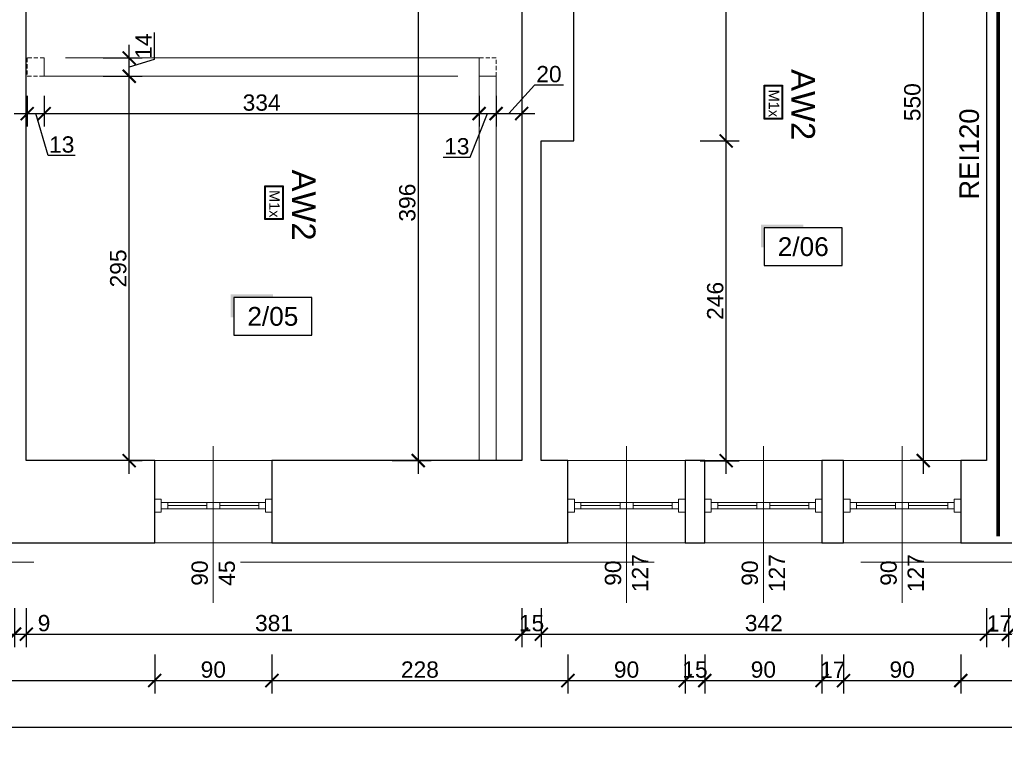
# Model space of a CAD drawing. Header units: millimetres. Extents: x 2709036 to 2756280, y 168165 to 192362.
# Tile 157 of 192: x 2724574 to 2725330, y 190550 to 191102. Entities that reach past the tile are written whole.
import ezdxf
from ezdxf.enums import TextEntityAlignment as Align

# ---------------------------------------------------------------- set-up
doc = ezdxf.new("R2010")
doc.units = ezdxf.units.MM
doc.header["$MEASUREMENT"] = 0
doc.linetypes.add('ACAD_ISO03W100', pattern=[30, 12, -18])
doc.linetypes.add('HIDDEN2', pattern=[4.7625, 3.175, -1.5875])
doc.layers.add('6 - OPISY', color=7, linetype='Continuous')
doc.layers.add('Oświetlenie awaryjne', color=1, linetype='Continuous')
for name, color, linetype, lineweight in [('__MAZ_EKSP_PROJ', 3, 'Continuous', 0), ('__MAZ_OPIS_STOLARKA', 7, 'Continuous', 0), ('__MAZ_SCHODY', 7, 'Continuous', 0), ('__MAZ_STOLARKA OKIENNA', 7, 'Continuous', 9), ('__MAZ_WYMIARY', 7, 'Continuous', 9), ('__MAZ_ŚCIANY ISTNIEJĄCE', 7, 'Continuous', 30), ('A-Wall-Open', 8, 'Continuous', 15)]:
    doc.layers.add(name, color=color, linetype=linetype, lineweight=lineweight)
doc.styles.add('Arial', font='arial.ttf')
doc.styles.add('Dimensions', font='arial.ttf')
doc.styles.add('Malanow_1_100', font='isocpeur.ttf')
doc.styles.get("Standard").update_dxf_attribs({"font": 'arial.ttf'})
doc.styles.add('styl1', font='arial.ttf')
doc.dimstyles.new('100', dxfattribs={"dimtxt": 10, "dimasz": 10, "dimexe": 18, "dimexo": 15, "dimgap": 9, "dimtad": 1, "dimdec": 1, "dimrnd": 0.5, "dimdsep": 46, "dimtxsty": 'Dimensions', "dimblk": 'ARCHTICK', "dimcen": 9, "dimdle": 10, "dimadec": 1, "dimazin": 2, "dimtfac": 1, "dimtdec": 4, "dimtofl": 0, "dimtmove": 2, "dimatfit": 3, "dimfxl": 1, "dimtolj": 1, "dimtzin": 0, "dimarcsym": 0})

# ---------------------------------------------------------------- blocks, each defined once
blk = doc.blocks.new('*U9')
at = {"ltscale": 10}
blk.add_hatch(color=256, dxfattribs=at).paths.add_polyline_path([(0, 26), (-25, 26), (-27, 26), (-27, 11.46), (-25, 11.46), (-25, 24), (0, 24)])
blk.add_lwpolyline([(-25, 0), (25, 0), (25, 24), (-25, 24)], close=True, dxfattribs=at)
at = {"layer": '6 - OPISY'}
for tag, p in [('NRPOM', (0, 6)), ('WYSPOM', (3.39, -15.66))]:
    blk.add_attdef(tag, text='', height=12, dxfattribs=at).set_placement(p, align=Align.CENTER)
blk = doc.blocks.new('_ArchTick')
at = {"color": 0, "linetype": 'ByBlock', "const_width": 0.15}
blk.add_lwpolyline([(-0.5, -0.5), (0.5, 0.5)], dxfattribs=at)
blk = doc.blocks.new('*D1271')
at = {"layer": '__MAZ_WYMIARY', "color": 0, "lineweight": -2}
for p, q in [((2725267.58, 191324.08), (2725267.58, 190754.08)), ((2725267.58, 191314.08), (2725257.58, 191314.08)), ((2725267.58, 190764.08), (2725257.58, 190764.08))]:
    blk.add_line(p, q, dxfattribs=at)
at = {"layer": 'Defpoints', "color": 0, "lineweight": 30}
for p in [(2725281.37, 191314.08), (2725267.58, 190764.08), (2725281.37, 190764.08)]:
    blk.add_point(p, dxfattribs=at)
at = {"layer": '__MAZ_WYMIARY', "color": 0, "lineweight": -2, "xscale": 10, "yscale": 10, "zscale": 10}
for p, rotation in [((2725267.58, 191314.08), 90), ((2725267.58, 190764.08), 270)]:
    blk.add_blockref('_ArchTick', p, dxfattribs=dict(at, rotation=rotation))
at = {"layer": '__MAZ_WYMIARY', "color": 0, "lineweight": 5, "insert": (2725259.2, 191039.08), "char_height": 12.5, "attachment_point": 5, "rotation": 90, "style": 'Arial'}
blk.add_mtext('\\A1;550', dxfattribs=at)
blk = doc.blocks.new('*D1295')
at = {"layer": '__MAZ_WYMIARY', "color": 0, "lineweight": -2}
for p, q in [((2724482.82, 190650.96), (2724482.82, 190620.96)), ((2724569.88, 190650.96), (2724569.88, 190620.96)), ((2724472.82, 190630.96), (2724579.88, 190630.96))]:
    blk.add_line(p, q, dxfattribs=at)
at = {"layer": 'Defpoints', "color": 0, "lineweight": 30}
for p in [(2724482.82, 190764.86), (2724569.88, 190764.08), (2724569.88, 190630.96)]:
    blk.add_point(p, dxfattribs=at)
at = {"layer": '__MAZ_WYMIARY', "color": 0, "lineweight": -2, "xscale": 10, "yscale": 10, "zscale": 10, "rotation": 180}
blk.add_blockref('_ArchTick', (2724482.82, 190630.96), dxfattribs=at)
at = {"layer": '__MAZ_WYMIARY', "color": 0, "lineweight": -2, "xscale": 10, "yscale": 10, "zscale": 10}
blk.add_blockref('_ArchTick', (2724569.88, 190630.96), dxfattribs=at)
at = {"layer": '__MAZ_WYMIARY', "color": 0, "lineweight": 5, "insert": (2724526.35, 190639.35), "char_height": 12.5, "attachment_point": 5, "style": 'Arial'}
blk.add_mtext('\\A1;87', dxfattribs=at)
blk = doc.blocks.new('*D1296')
at = {"layer": '__MAZ_WYMIARY', "color": 0, "lineweight": -2}
for p, q in [((2724569.88, 190650.96), (2724569.88, 190620.96)), ((2724578.88, 190650.96), (2724578.88, 190620.96)), ((2724559.88, 190630.96), (2724588.88, 190630.96))]:
    blk.add_line(p, q, dxfattribs=at)
at = {"layer": 'Defpoints', "color": 0, "lineweight": 30}
for p in [(2724569.88, 190764.08), (2724578.88, 190764.08), (2724578.88, 190630.96)]:
    blk.add_point(p, dxfattribs=at)
at = {"layer": '__MAZ_WYMIARY', "color": 0, "lineweight": -2, "xscale": 10, "yscale": 10, "zscale": 10, "rotation": 180}
blk.add_blockref('_ArchTick', (2724569.88, 190630.96), dxfattribs=at)
at = {"layer": '__MAZ_WYMIARY', "color": 0, "lineweight": -2, "xscale": 10, "yscale": 10, "zscale": 10}
blk.add_blockref('_ArchTick', (2724578.88, 190630.96), dxfattribs=at)
at = {"layer": '__MAZ_WYMIARY', "color": 0, "lineweight": 5, "insert": (2724592.52, 190639.35), "char_height": 12.5, "attachment_point": 5, "style": 'Arial'}
blk.add_mtext('\\A1;9', dxfattribs=at)
blk = doc.blocks.new('*D1297')
at = {"layer": '__MAZ_WYMIARY', "color": 0, "lineweight": -2}
for p, q in [((2724578.88, 190650.96), (2724578.88, 190620.96)), ((2724959.3, 190650.96), (2724959.3, 190620.96)), ((2724568.88, 190630.96), (2724969.3, 190630.96))]:
    blk.add_line(p, q, dxfattribs=at)
at = {"layer": 'Defpoints', "color": 0, "lineweight": 30}
for p in [(2724578.88, 190764.02), (2724959.3, 190764.08), (2724959.3, 190630.96)]:
    blk.add_point(p, dxfattribs=at)
at = {"layer": '__MAZ_WYMIARY', "color": 0, "lineweight": -2, "xscale": 10, "yscale": 10, "zscale": 10, "rotation": 180}
blk.add_blockref('_ArchTick', (2724578.88, 190630.96), dxfattribs=at)
at = {"layer": '__MAZ_WYMIARY', "color": 0, "lineweight": -2, "xscale": 10, "yscale": 10, "zscale": 10}
blk.add_blockref('_ArchTick', (2724959.3, 190630.96), dxfattribs=at)
at = {"layer": '__MAZ_WYMIARY', "color": 0, "lineweight": 5, "insert": (2724769.09, 190639.35), "char_height": 12.5, "attachment_point": 5, "style": 'Arial'}
blk.add_mtext('\\A1;381', dxfattribs=at)
blk = doc.blocks.new('*D1298')
at = {"layer": '__MAZ_WYMIARY', "color": 0, "lineweight": -2}
for p, q in [((2724959.3, 190650.96), (2724959.3, 190620.96)), ((2724974.3, 190650.96), (2724974.3, 190620.96)), ((2724949.3, 190630.96), (2724984.3, 190630.96))]:
    blk.add_line(p, q, dxfattribs=at)
at = {"layer": 'Defpoints', "color": 0, "lineweight": 30}
for p in [(2724959.3, 190764.08), (2724974.3, 190764.08), (2724974.3, 190630.96)]:
    blk.add_point(p, dxfattribs=at)
at = {"layer": '__MAZ_WYMIARY', "color": 0, "lineweight": -2, "xscale": 10, "yscale": 10, "zscale": 10, "rotation": 180}
blk.add_blockref('_ArchTick', (2724959.3, 190630.96), dxfattribs=at)
at = {"layer": '__MAZ_WYMIARY', "color": 0, "lineweight": -2, "xscale": 10, "yscale": 10, "zscale": 10}
blk.add_blockref('_ArchTick', (2724974.3, 190630.96), dxfattribs=at)
at = {"layer": '__MAZ_WYMIARY', "color": 0, "lineweight": 5, "insert": (2724966.8, 190639.35), "char_height": 12.5, "attachment_point": 5, "style": 'Arial'}
blk.add_mtext('\\A1;15', dxfattribs=at)
blk = doc.blocks.new('*D1299')
at = {"layer": '__MAZ_WYMIARY', "color": 0, "lineweight": -2}
for p, q in [((2724974.3, 190650.96), (2724974.3, 190620.96)), ((2725315.97, 190650.96), (2725315.97, 190620.96)), ((2724964.3, 190630.96), (2725325.97, 190630.96))]:
    blk.add_line(p, q, dxfattribs=at)
at = {"layer": 'Defpoints', "color": 0, "lineweight": 30}
for p in [(2724974.3, 190764.02), (2725315.97, 190764.08), (2725315.97, 190630.96)]:
    blk.add_point(p, dxfattribs=at)
at = {"layer": '__MAZ_WYMIARY', "color": 0, "lineweight": -2, "xscale": 10, "yscale": 10, "zscale": 10, "rotation": 180}
blk.add_blockref('_ArchTick', (2724974.3, 190630.96), dxfattribs=at)
at = {"layer": '__MAZ_WYMIARY', "color": 0, "lineweight": -2, "xscale": 10, "yscale": 10, "zscale": 10}
blk.add_blockref('_ArchTick', (2725315.97, 190630.96), dxfattribs=at)
at = {"layer": '__MAZ_WYMIARY', "color": 0, "lineweight": 5, "insert": (2725145.13, 190639.35), "char_height": 12.5, "attachment_point": 5, "style": 'Arial'}
blk.add_mtext('\\A1;342', dxfattribs=at)
blk = doc.blocks.new('*D1300')
at = {"layer": '__MAZ_WYMIARY', "color": 0, "lineweight": -2}
for p, q in [((2725315.97, 190650.96), (2725315.97, 190620.96)), ((2725332.97, 190650.96), (2725332.97, 190620.96)), ((2725305.97, 190630.96), (2725342.97, 190630.96))]:
    blk.add_line(p, q, dxfattribs=at)
at = {"layer": 'Defpoints', "color": 0, "lineweight": 30}
for p in [(2725315.97, 190764.02), (2725332.97, 190764.08), (2725332.97, 190630.96)]:
    blk.add_point(p, dxfattribs=at)
at = {"layer": '__MAZ_WYMIARY', "color": 0, "lineweight": -2, "xscale": 10, "yscale": 10, "zscale": 10, "rotation": 180}
blk.add_blockref('_ArchTick', (2725315.97, 190630.96), dxfattribs=at)
at = {"layer": '__MAZ_WYMIARY', "color": 0, "lineweight": -2, "xscale": 10, "yscale": 10, "zscale": 10}
blk.add_blockref('_ArchTick', (2725332.97, 190630.96), dxfattribs=at)
at = {"layer": '__MAZ_WYMIARY', "color": 0, "lineweight": 5, "insert": (2725325.97, 190639.24), "char_height": 12.5, "attachment_point": 5, "style": 'Arial'}
blk.add_mtext('\\A1;17', dxfattribs=at)
blk = doc.blocks.new('*D1301')
at = {"layer": '__MAZ_WYMIARY', "color": 0, "lineweight": -2}
for p, q in [((2725332.97, 190650.96), (2725332.97, 190620.96)), ((2726886.82, 190650.96), (2726886.82, 190620.96)), ((2725322.97, 190630.96), (2726896.82, 190630.96))]:
    blk.add_line(p, q, dxfattribs=at)
at = {"layer": 'Defpoints', "color": 0, "lineweight": 30}
for p in [(2725332.97, 190764.08), (2726886.82, 190764.08), (2726886.82, 190630.96)]:
    blk.add_point(p, dxfattribs=at)
at = {"layer": '__MAZ_WYMIARY', "color": 0, "lineweight": -2, "xscale": 10, "yscale": 10, "zscale": 10, "rotation": 180}
blk.add_blockref('_ArchTick', (2725332.97, 190630.96), dxfattribs=at)
at = {"layer": '__MAZ_WYMIARY', "color": 0, "lineweight": -2, "xscale": 10, "yscale": 10, "zscale": 10}
blk.add_blockref('_ArchTick', (2726886.82, 190630.96), dxfattribs=at)
at = {"layer": '__MAZ_WYMIARY', "color": 0, "lineweight": 5, "insert": (2726109.89, 190639.35), "char_height": 12.5, "attachment_point": 5, "style": 'Arial'}
blk.add_mtext('\\A1;1554', dxfattribs=at)
blk = doc.blocks.new('*D1303')
at = {"layer": '__MAZ_WYMIARY', "color": 0, "lineweight": -2}
for p, q in [((2724151.82, 190615.34), (2724151.82, 190585.34)), ((2724677.48, 190615.34), (2724677.48, 190585.34)), ((2724141.82, 190595.34), (2724687.48, 190595.34))]:
    blk.add_line(p, q, dxfattribs=at)
at = {"layer": 'Defpoints', "color": 0, "lineweight": 30}
for p in [(2724151.82, 190701.08), (2724677.48, 190701.08), (2724677.48, 190595.34)]:
    blk.add_point(p, dxfattribs=at)
at = {"layer": '__MAZ_WYMIARY', "color": 0, "lineweight": -2, "xscale": 10, "yscale": 10, "zscale": 10, "rotation": 180}
blk.add_blockref('_ArchTick', (2724151.82, 190595.34), dxfattribs=at)
at = {"layer": '__MAZ_WYMIARY', "color": 0, "lineweight": -2, "xscale": 10, "yscale": 10, "zscale": 10}
blk.add_blockref('_ArchTick', (2724677.48, 190595.34), dxfattribs=at)
at = {"layer": '__MAZ_WYMIARY', "color": 0, "lineweight": 5, "insert": (2724414.65, 190603.72), "char_height": 12.5, "attachment_point": 5, "style": 'Arial'}
blk.add_mtext('\\A1;526', dxfattribs=at)
blk = doc.blocks.new('*D1304')
at = {"layer": '__MAZ_WYMIARY', "color": 0, "lineweight": -2}
for p, q in [((2724677.48, 190615.34), (2724677.48, 190585.34)), ((2724767.48, 190615.34), (2724767.48, 190585.34)), ((2724667.48, 190595.34), (2724777.48, 190595.34))]:
    blk.add_line(p, q, dxfattribs=at)
at = {"layer": 'Defpoints', "color": 0, "lineweight": 30}
for p in [(2724677.48, 190701.02), (2724767.48, 190701.08), (2724767.48, 190595.34)]:
    blk.add_point(p, dxfattribs=at)
at = {"layer": '__MAZ_WYMIARY', "color": 0, "lineweight": -2, "xscale": 10, "yscale": 10, "zscale": 10, "rotation": 180}
blk.add_blockref('_ArchTick', (2724677.48, 190595.34), dxfattribs=at)
at = {"layer": '__MAZ_WYMIARY', "color": 0, "lineweight": -2, "xscale": 10, "yscale": 10, "zscale": 10}
blk.add_blockref('_ArchTick', (2724767.48, 190595.34), dxfattribs=at)
at = {"layer": '__MAZ_WYMIARY', "color": 0, "lineweight": 5, "insert": (2724722.48, 190603.72), "char_height": 12.5, "attachment_point": 5, "style": 'Arial'}
blk.add_mtext('\\A1;90', dxfattribs=at)
blk = doc.blocks.new('*D1305')
at = {"layer": '__MAZ_WYMIARY', "color": 0, "lineweight": -2}
for p, q in [((2724767.48, 190615.34), (2724767.48, 190585.34)), ((2724994.73, 190615.34), (2724994.73, 190585.34)), ((2724757.48, 190595.34), (2725004.73, 190595.34))]:
    blk.add_line(p, q, dxfattribs=at)
at = {"layer": 'Defpoints', "color": 0, "lineweight": 30}
for p in [(2724767.48, 190701.08), (2724994.73, 190701.08), (2724994.73, 190595.34)]:
    blk.add_point(p, dxfattribs=at)
at = {"layer": '__MAZ_WYMIARY', "color": 0, "lineweight": -2, "xscale": 10, "yscale": 10, "zscale": 10, "rotation": 180}
blk.add_blockref('_ArchTick', (2724767.48, 190595.34), dxfattribs=at)
at = {"layer": '__MAZ_WYMIARY', "color": 0, "lineweight": -2, "xscale": 10, "yscale": 10, "zscale": 10}
blk.add_blockref('_ArchTick', (2724994.73, 190595.34), dxfattribs=at)
at = {"layer": '__MAZ_WYMIARY', "color": 0, "lineweight": 5, "insert": (2724881.1, 190603.72), "char_height": 12.5, "attachment_point": 5, "style": 'Arial'}
blk.add_mtext('\\A1;228', dxfattribs=at)
blk = doc.blocks.new('*D1306')
at = {"layer": '__MAZ_WYMIARY', "color": 0, "lineweight": -2}
for p, q in [((2724994.73, 190615.34), (2724994.73, 190585.34)), ((2725084.73, 190615.34), (2725084.73, 190585.34)), ((2724984.73, 190595.34), (2725094.73, 190595.34))]:
    blk.add_line(p, q, dxfattribs=at)
at = {"layer": 'Defpoints', "color": 0, "lineweight": 30}
for p in [(2724994.73, 190701.02), (2725084.73, 190701.08), (2725084.73, 190595.34)]:
    blk.add_point(p, dxfattribs=at)
at = {"layer": '__MAZ_WYMIARY', "color": 0, "lineweight": -2, "xscale": 10, "yscale": 10, "zscale": 10, "rotation": 180}
blk.add_blockref('_ArchTick', (2724994.73, 190595.34), dxfattribs=at)
at = {"layer": '__MAZ_WYMIARY', "color": 0, "lineweight": -2, "xscale": 10, "yscale": 10, "zscale": 10}
blk.add_blockref('_ArchTick', (2725084.73, 190595.34), dxfattribs=at)
at = {"layer": '__MAZ_WYMIARY', "color": 0, "lineweight": 5, "insert": (2725039.73, 190603.72), "char_height": 12.5, "attachment_point": 5, "style": 'Arial'}
blk.add_mtext('\\A1;90', dxfattribs=at)
blk = doc.blocks.new('*D1307')
at = {"layer": '__MAZ_WYMIARY', "color": 0, "lineweight": -2}
for p, q in [((2725084.73, 190615.34), (2725084.73, 190585.34)), ((2725099.78, 190615.34), (2725099.78, 190585.34)), ((2725074.73, 190595.34), (2725109.78, 190595.34))]:
    blk.add_line(p, q, dxfattribs=at)
at = {"layer": 'Defpoints', "color": 0, "lineweight": 30}
for p in [(2725084.73, 190701.08), (2725099.78, 190701.08), (2725099.78, 190595.34)]:
    blk.add_point(p, dxfattribs=at)
at = {"layer": '__MAZ_WYMIARY', "color": 0, "lineweight": -2, "xscale": 10, "yscale": 10, "zscale": 10, "rotation": 180}
blk.add_blockref('_ArchTick', (2725084.73, 190595.34), dxfattribs=at)
at = {"layer": '__MAZ_WYMIARY', "color": 0, "lineweight": -2, "xscale": 10, "yscale": 10, "zscale": 10}
blk.add_blockref('_ArchTick', (2725099.78, 190595.34), dxfattribs=at)
at = {"layer": '__MAZ_WYMIARY', "color": 0, "lineweight": 5, "insert": (2725092.26, 190603.72), "char_height": 12.5, "attachment_point": 5, "style": 'Arial'}
blk.add_mtext('\\A1;15', dxfattribs=at)
blk = doc.blocks.new('*D1308')
at = {"layer": '__MAZ_WYMIARY', "color": 0, "lineweight": -2}
for p, q in [((2725099.78, 190615.34), (2725099.78, 190585.34)), ((2725189.78, 190615.34), (2725189.78, 190585.34)), ((2725089.78, 190595.34), (2725199.78, 190595.34))]:
    blk.add_line(p, q, dxfattribs=at)
at = {"layer": 'Defpoints', "color": 0, "lineweight": 30}
for p in [(2725099.78, 190701.02), (2725189.78, 190701.02), (2725189.78, 190595.34)]:
    blk.add_point(p, dxfattribs=at)
at = {"layer": '__MAZ_WYMIARY', "color": 0, "lineweight": -2, "xscale": 10, "yscale": 10, "zscale": 10, "rotation": 180}
blk.add_blockref('_ArchTick', (2725099.78, 190595.34), dxfattribs=at)
at = {"layer": '__MAZ_WYMIARY', "color": 0, "lineweight": -2, "xscale": 10, "yscale": 10, "zscale": 10}
blk.add_blockref('_ArchTick', (2725189.78, 190595.34), dxfattribs=at)
at = {"layer": '__MAZ_WYMIARY', "color": 0, "lineweight": 5, "insert": (2725144.78, 190603.72), "char_height": 12.5, "attachment_point": 5, "style": 'Arial'}
blk.add_mtext('\\A1;90', dxfattribs=at)
blk = doc.blocks.new('*D1309')
at = {"layer": '__MAZ_WYMIARY', "color": 0, "lineweight": -2}
for p, q in [((2725189.78, 190615.34), (2725189.78, 190585.34)), ((2725206.31, 190615.34), (2725206.31, 190585.34)), ((2725179.78, 190595.34), (2725216.31, 190595.34))]:
    blk.add_line(p, q, dxfattribs=at)
at = {"layer": 'Defpoints', "color": 0, "lineweight": 30}
for p in [(2725189.78, 190701.08), (2725206.31, 190701.08), (2725206.31, 190595.34)]:
    blk.add_point(p, dxfattribs=at)
at = {"layer": '__MAZ_WYMIARY', "color": 0, "lineweight": -2, "xscale": 10, "yscale": 10, "zscale": 10, "rotation": 180}
blk.add_blockref('_ArchTick', (2725189.78, 190595.34), dxfattribs=at)
at = {"layer": '__MAZ_WYMIARY', "color": 0, "lineweight": -2, "xscale": 10, "yscale": 10, "zscale": 10}
blk.add_blockref('_ArchTick', (2725206.31, 190595.34), dxfattribs=at)
at = {"layer": '__MAZ_WYMIARY', "color": 0, "lineweight": 5, "insert": (2725198.05, 190603.61), "char_height": 12.5, "attachment_point": 5, "style": 'Arial'}
blk.add_mtext('\\A1;17', dxfattribs=at)
blk = doc.blocks.new('*D1310')
at = {"layer": '__MAZ_WYMIARY', "color": 0, "lineweight": -2}
for p, q in [((2725206.31, 190615.34), (2725206.31, 190585.34)), ((2725296.31, 190615.34), (2725296.31, 190585.34)), ((2725196.31, 190595.34), (2725306.31, 190595.34))]:
    blk.add_line(p, q, dxfattribs=at)
at = {"layer": 'Defpoints', "color": 0, "lineweight": 30}
for p in [(2725206.31, 190701.08), (2725296.31, 190701.08), (2725296.31, 190595.34)]:
    blk.add_point(p, dxfattribs=at)
at = {"layer": '__MAZ_WYMIARY', "color": 0, "lineweight": -2, "xscale": 10, "yscale": 10, "zscale": 10, "rotation": 180}
blk.add_blockref('_ArchTick', (2725206.31, 190595.34), dxfattribs=at)
at = {"layer": '__MAZ_WYMIARY', "color": 0, "lineweight": -2, "xscale": 10, "yscale": 10, "zscale": 10}
blk.add_blockref('_ArchTick', (2725296.31, 190595.34), dxfattribs=at)
at = {"layer": '__MAZ_WYMIARY', "color": 0, "lineweight": 5, "insert": (2725251.31, 190603.72), "char_height": 12.5, "attachment_point": 5, "style": 'Arial'}
blk.add_mtext('\\A1;90', dxfattribs=at)
blk = doc.blocks.new('*D1311')
at = {"layer": '__MAZ_WYMIARY', "color": 0, "lineweight": -2}
for p, q in [((2725296.31, 190615.34), (2725296.31, 190585.34)), ((2726950.82, 190615.34), (2726950.82, 190585.34)), ((2725286.31, 190595.34), (2726960.82, 190595.34))]:
    blk.add_line(p, q, dxfattribs=at)
at = {"layer": 'Defpoints', "color": 0, "lineweight": 30}
for p in [(2725296.31, 190701.08), (2726950.82, 190701.08), (2726950.82, 190595.34)]:
    blk.add_point(p, dxfattribs=at)
at = {"layer": '__MAZ_WYMIARY', "color": 0, "lineweight": -2, "xscale": 10, "yscale": 10, "zscale": 10, "rotation": 180}
blk.add_blockref('_ArchTick', (2725296.31, 190595.34), dxfattribs=at)
at = {"layer": '__MAZ_WYMIARY', "color": 0, "lineweight": -2, "xscale": 10, "yscale": 10, "zscale": 10}
blk.add_blockref('_ArchTick', (2726950.82, 190595.34), dxfattribs=at)
at = {"layer": '__MAZ_WYMIARY', "color": 0, "lineweight": 5, "insert": (2726123.56, 190603.72), "char_height": 12.5, "attachment_point": 5, "style": 'Arial'}
blk.add_mtext('\\A1;1655', dxfattribs=at)
blk = doc.blocks.new('*D1312')
at = {"layer": '__MAZ_WYMIARY', "color": 0, "lineweight": -2}
for p, q in [((2724151.82, 190579.53), (2724151.82, 190549.53)), ((2726950.82, 190579.53), (2726950.82, 190549.53)), ((2724141.82, 190559.53), (2726960.82, 190559.53))]:
    blk.add_line(p, q, dxfattribs=at)
at = {"layer": 'Defpoints', "color": 0, "lineweight": 30}
for p in [(2724151.82, 190701.08), (2726950.82, 190701.08), (2726950.82, 190559.53)]:
    blk.add_point(p, dxfattribs=at)
at = {"layer": '__MAZ_WYMIARY', "color": 0, "lineweight": -2, "xscale": 10, "yscale": 10, "zscale": 10, "rotation": 180}
blk.add_blockref('_ArchTick', (2724151.82, 190559.53), dxfattribs=at)
at = {"layer": '__MAZ_WYMIARY', "color": 0, "lineweight": -2, "xscale": 10, "yscale": 10, "zscale": 10}
blk.add_blockref('_ArchTick', (2726950.82, 190559.53), dxfattribs=at)
at = {"layer": '__MAZ_WYMIARY', "color": 0, "lineweight": 5, "insert": (2725551.32, 190567.91), "char_height": 12.5, "attachment_point": 5, "style": 'Arial'}
blk.add_mtext('\\A1;2799', dxfattribs=at)
blk = doc.blocks.new('*D1321')
at = {"layer": '__MAZ_WYMIARY', "color": 0, "lineweight": -2}
for p, q in [((2724879.83, 191169.96), (2724879.83, 190754.08)), ((2724859.83, 191159.96), (2724889.83, 191159.96)), ((2724859.83, 190764.08), (2724889.83, 190764.08))]:
    blk.add_line(p, q, dxfattribs=at)
at = {"layer": 'Defpoints', "color": 0, "lineweight": 30}
for p in [(2724824.97, 191159.96), (2724824.97, 190764.08), (2724879.83, 190764.08)]:
    blk.add_point(p, dxfattribs=at)
at = {"layer": '__MAZ_WYMIARY', "color": 0, "lineweight": -2, "xscale": 10, "yscale": 10, "zscale": 10}
for p, rotation in [((2724879.83, 191159.96), 90), ((2724879.83, 190764.08), 270)]:
    blk.add_blockref('_ArchTick', p, dxfattribs=dict(at, rotation=rotation))
at = {"layer": '__MAZ_WYMIARY', "color": 0, "lineweight": 5, "insert": (2724871.44, 190962.02), "char_height": 12.5, "attachment_point": 5, "rotation": 90, "style": 'Arial'}
blk.add_mtext('\\A1;396', dxfattribs=at)
blk = doc.blocks.new('*D1333')
at = {"layer": '__MAZ_WYMIARY', "color": 0, "lineweight": -2}
for p, q in [((2725116.25, 190754.02), (2725116.25, 191019.32)), ((2725096.25, 191009.32), (2725126.25, 191009.32)), ((2725096.25, 190764.02), (2725126.25, 190764.02))]:
    blk.add_line(p, q, dxfattribs=at)
at = {"layer": 'Defpoints', "color": 0, "lineweight": 30}
for p in [(2724974.3, 191009.32), (2725116.25, 191009.32), (2724974.3, 190764.02)]:
    blk.add_point(p, dxfattribs=at)
at = {"layer": '__MAZ_WYMIARY', "color": 0, "lineweight": -2, "xscale": 10, "yscale": 10, "zscale": 10}
for p, rotation in [((2725116.25, 191009.32), 90), ((2725116.25, 190764.02), 270)]:
    blk.add_blockref('_ArchTick', p, dxfattribs=dict(at, rotation=rotation))
at = {"layer": '__MAZ_WYMIARY', "color": 0, "lineweight": 5, "insert": (2725107.87, 190886.67), "char_height": 12.5, "attachment_point": 5, "rotation": 90, "style": 'Arial'}
blk.add_mtext('\\A1;246', dxfattribs=at)
blk = doc.blocks.new('*D1334')
at = {"layer": '__MAZ_WYMIARY', "color": 0, "lineweight": -2}
for p, q in [((2725116.25, 190999.32), (2725116.25, 191324.08)), ((2725096.25, 191314.08), (2725126.25, 191314.08)), ((2725096.25, 191009.32), (2725126.25, 191009.32))]:
    blk.add_line(p, q, dxfattribs=at)
at = {"layer": 'Defpoints', "color": 0, "lineweight": 30}
for p in [(2724999.22, 191314.08), (2725116.25, 191314.08), (2724999.22, 191009.32)]:
    blk.add_point(p, dxfattribs=at)
at = {"layer": '__MAZ_WYMIARY', "color": 0, "lineweight": -2, "xscale": 10, "yscale": 10, "zscale": 10}
for p, rotation in [((2725116.25, 191314.08), 90), ((2725116.25, 191009.32), 270)]:
    blk.add_blockref('_ArchTick', p, dxfattribs=dict(at, rotation=rotation))
at = {"layer": '__MAZ_WYMIARY', "color": 0, "lineweight": 5, "insert": (2725107.86, 191161.7), "char_height": 12.5, "attachment_point": 5, "rotation": 90, "style": 'Arial'}
blk.add_mtext('\\A1;305', dxfattribs=at)
blk = doc.blocks.new('*D1335')
at = {"layer": '__MAZ_WYMIARY', "color": 0, "lineweight": -2}
for p, q in [((2724579.61, 191043.99), (2724579.61, 191020.32)), ((2724592.61, 191043.99), (2724592.61, 191020.32)), ((2724569.61, 191030.32), (2724602.61, 191030.32)), ((2724595.76, 190998.16), (2724586.11, 191030.32)), ((2724616.48, 190998.16), (2724595.76, 190998.16))]:
    blk.add_line(p, q, dxfattribs=at)
at = {"layer": 'Defpoints', "color": 0, "lineweight": 30}
for p in [(2724579.61, 191058.99), (2724592.61, 191058.99), (2724592.61, 191030.32)]:
    blk.add_point(p, dxfattribs=at)
at = {"layer": '__MAZ_WYMIARY', "color": 0, "lineweight": -2, "xscale": 10, "yscale": 10, "zscale": 10, "rotation": 180}
blk.add_blockref('_ArchTick', (2724579.61, 191030.32), dxfattribs=at)
at = {"layer": '__MAZ_WYMIARY', "color": 0, "lineweight": -2, "xscale": 10, "yscale": 10, "zscale": 10}
blk.add_blockref('_ArchTick', (2724592.61, 191030.32), dxfattribs=at)
at = {"layer": '__MAZ_WYMIARY', "color": 0, "lineweight": 5, "insert": (2724606.12, 191006.54), "char_height": 12.5, "attachment_point": 5, "style": 'Arial'}
blk.add_mtext('\\A1;13', dxfattribs=at)
blk = doc.blocks.new('*D1336')
at = {"layer": '__MAZ_WYMIARY', "color": 0, "lineweight": -2}
for p, q in [((2724592.61, 191043.93), (2724592.61, 191020.32)), ((2724926.53, 191043.99), (2724926.53, 191020.32)), ((2724582.61, 191030.32), (2724936.53, 191030.32))]:
    blk.add_line(p, q, dxfattribs=at)
at = {"layer": 'Defpoints', "color": 0, "lineweight": 30}
for p in [(2724592.61, 191058.93), (2724926.53, 191058.99), (2724926.53, 191030.32)]:
    blk.add_point(p, dxfattribs=at)
at = {"layer": '__MAZ_WYMIARY', "color": 0, "lineweight": -2, "xscale": 10, "yscale": 10, "zscale": 10, "rotation": 180}
blk.add_blockref('_ArchTick', (2724592.61, 191030.32), dxfattribs=at)
at = {"layer": '__MAZ_WYMIARY', "color": 0, "lineweight": -2, "xscale": 10, "yscale": 10, "zscale": 10}
blk.add_blockref('_ArchTick', (2724926.53, 191030.32), dxfattribs=at)
at = {"layer": '__MAZ_WYMIARY', "color": 0, "lineweight": 5, "insert": (2724759.57, 191038.7), "char_height": 12.5, "attachment_point": 5, "style": 'Arial'}
blk.add_mtext('\\A1;334', dxfattribs=at)
blk = doc.blocks.new('*D1337')
at = {"layer": '__MAZ_WYMIARY', "color": 0, "lineweight": -2}
for p, q in [((2724926.53, 191043.99), (2724926.53, 191020.32)), ((2724939.53, 191043.99), (2724939.53, 191020.32)), ((2724916.53, 191030.32), (2724949.53, 191030.32)), ((2724919.8, 190996.8), (2724933.03, 191030.32)), ((2724899.07, 190996.8), (2724919.8, 190996.8))]:
    blk.add_line(p, q, dxfattribs=at)
at = {"layer": 'Defpoints', "color": 0, "lineweight": 30}
for p in [(2724926.53, 191058.99), (2724939.53, 191058.99), (2724939.53, 191030.32)]:
    blk.add_point(p, dxfattribs=at)
at = {"layer": '__MAZ_WYMIARY', "color": 0, "lineweight": -2, "xscale": 10, "yscale": 10, "zscale": 10, "rotation": 180}
blk.add_blockref('_ArchTick', (2724926.53, 191030.32), dxfattribs=at)
at = {"layer": '__MAZ_WYMIARY', "color": 0, "lineweight": -2, "xscale": 10, "yscale": 10, "zscale": 10}
blk.add_blockref('_ArchTick', (2724939.53, 191030.32), dxfattribs=at)
at = {"layer": '__MAZ_WYMIARY', "color": 0, "lineweight": 5, "insert": (2724909.43, 191005.19), "char_height": 12.5, "attachment_point": 5, "style": 'Arial'}
blk.add_mtext('\\A1;13', dxfattribs=at)
blk = doc.blocks.new('*D1338')
at = {"layer": '__MAZ_WYMIARY', "color": 0, "lineweight": -2}
for p, q in [((2724969.13, 191052.16), (2724949.38, 191030.32)), ((2724991.21, 191052.16), (2724969.13, 191052.16)), ((2724939.53, 191043.99), (2724939.53, 191020.32)), ((2724959.22, 191043.99), (2724959.22, 191020.32)), ((2724929.53, 191030.32), (2724969.22, 191030.32))]:
    blk.add_line(p, q, dxfattribs=at)
at = {"layer": 'Defpoints', "color": 0, "lineweight": 30}
for p in [(2724939.53, 191058.99), (2724959.22, 191058.99), (2724959.22, 191030.32)]:
    blk.add_point(p, dxfattribs=at)
at = {"layer": '__MAZ_WYMIARY', "color": 0, "lineweight": -2, "xscale": 10, "yscale": 10, "zscale": 10, "rotation": 180}
blk.add_blockref('_ArchTick', (2724939.53, 191030.32), dxfattribs=at)
at = {"layer": '__MAZ_WYMIARY', "color": 0, "lineweight": -2, "xscale": 10, "yscale": 10, "zscale": 10}
blk.add_blockref('_ArchTick', (2724959.22, 191030.32), dxfattribs=at)
at = {"layer": '__MAZ_WYMIARY', "color": 0, "lineweight": 5, "insert": (2724980.17, 191060.54), "char_height": 12.5, "attachment_point": 5, "style": 'Arial'}
blk.add_mtext('\\A1;20', dxfattribs=at)
blk = doc.blocks.new('*D1339')
at = {"layer": '__MAZ_WYMIARY', "color": 0, "lineweight": -2}
for p, q in [((2724657.92, 190754.08), (2724657.92, 191068.99)), ((2724657.92, 191058.99), (2724667.92, 191058.99)), ((2724657.92, 190764.08), (2724667.92, 190764.08))]:
    blk.add_line(p, q, dxfattribs=at)
at = {"layer": 'Defpoints', "color": 0, "lineweight": 30}
for p in [(2724644.61, 191058.99), (2724657.92, 191058.99), (2724644.61, 190764.08)]:
    blk.add_point(p, dxfattribs=at)
at = {"layer": '__MAZ_WYMIARY', "color": 0, "lineweight": -2, "xscale": 10, "yscale": 10, "zscale": 10}
for p, rotation in [((2724657.92, 191058.99), 90), ((2724657.92, 190764.08), 270)]:
    blk.add_blockref('_ArchTick', p, dxfattribs=dict(at, rotation=rotation))
at = {"layer": '__MAZ_WYMIARY', "color": 0, "lineweight": 5, "insert": (2724649.54, 190911.54), "char_height": 12.5, "attachment_point": 5, "rotation": 90, "style": 'Arial'}
blk.add_mtext('\\A1;295', dxfattribs=at)
blk = doc.blocks.new('*D1340')
at = {"layer": '__MAZ_WYMIARY', "color": 0, "lineweight": -2}
for p, q in [((2724677.2, 191092.45), (2724677.2, 191071.78)), ((2724657.92, 191048.99), (2724657.92, 191082.99)), ((2724637.92, 191072.99), (2724667.92, 191072.99)), ((2724677.2, 191071.78), (2724657.92, 191065.99)), ((2724637.92, 191058.99), (2724667.92, 191058.99))]:
    blk.add_line(p, q, dxfattribs=at)
at = {"layer": 'Defpoints', "color": 0, "lineweight": 30}
for p in [(2724592.61, 191072.99), (2724657.92, 191072.99), (2724592.61, 191058.99)]:
    blk.add_point(p, dxfattribs=at)
at = {"layer": '__MAZ_WYMIARY', "color": 0, "lineweight": -2, "xscale": 10, "yscale": 10, "zscale": 10}
for p, rotation in [((2724657.92, 191072.99), 90), ((2724657.92, 191058.99), 270)]:
    blk.add_blockref('_ArchTick', p, dxfattribs=dict(at, rotation=rotation))
at = {"layer": '__MAZ_WYMIARY', "color": 0, "lineweight": 5, "insert": (2724668.92, 191082.12), "char_height": 12.5, "attachment_point": 5, "rotation": 90, "style": 'Arial'}
blk.add_mtext('\\A1;14', dxfattribs=at)
blk = doc.blocks.new('*U720')
at = {"layer": 'Oświetlenie awaryjne'}
h = blk.add_hatch(color=256, dxfattribs=at)
h.paths.add_polyline_path([(-13, 7), (13, 7), (13, -7), (-13, -7)])
h.paths.add_polyline_path([(-12.5, 6.5), (12.5, 6.5), (12.5, -6.5), (-12.5, -6.5)], flags=16)
at = {"layer": 'Oświetlenie awaryjne', "linetype": 'ByBlock'}
for p, q in [((-12.5, 6.5), (12.5, 6.5)), ((-12.5, -6.5), (-12.5, 6.5)), ((12.5, 6.5), (12.5, -6.5)), ((12.5, -6.5), (-12.5, -6.5))]:
    blk.add_line(p, q, dxfattribs=at)
blk.add_lwpolyline([(-13, 7), (13, 7), (13, -7), (-13, -7)], close=True, dxfattribs=at)
at = {"layer": 'Oświetlenie awaryjne', "attachment_point": 1, "style": 'Malanow_1_100'}
for s, insert, char_height in [('{\\fArial|b0|i0|c238|p34;AW2}', (-25.34, 31.85), 18), ('{\\fArial|b0|i0|c238|p34;M1x}', (-9.68, 4.41), 8)]:
    blk.add_mtext_dynamic_manual_height_columns(s, width=42.9792, gutter_width=669.53, heights=[0], dxfattribs=dict(at, insert=insert, char_height=char_height))

msp = doc.modelspace()

# ---------------------------------------------------------------- linework, layer by layer
at = {"layer": '__MAZ_EKSP_PROJ', "linetype": 'ACAD_ISO03W100', "const_width": 3}
msp.add_lwpolyline([(2725325.05, 190706.1), (2725325.05, 191099.73), (2725325.05, 191099.73), (2725325.05, 191334.58), (2724469.4, 191334.58)], dxfattribs=at)
at = {"layer": '__MAZ_OPIS_STOLARKA', "color": 252}
for points in [[(2724722.48, 190655.07), (2724722.48, 190775.29)], [(2725039.73, 190655.07), (2725039.73, 190775.29)], [(2725144.78, 190655.07), (2725144.78, 190775.29)], [(2725251.31, 190655.07), (2725251.31, 190775.29)]]:
    msp.add_lwpolyline(points, dxfattribs=at)
at = {"layer": '__MAZ_SCHODY', "color": 252, "linetype": 'HIDDEN2', "lineweight": 5}
for p, q in [((2724579.61, 191072.99), (2724579.61, 191058.99)), ((2724592.61, 191072.99), (2724579.61, 191072.99)), ((2724592.61, 191058.99), (2724592.61, 191072.99)), ((2724926.53, 191072.99), (2724926.53, 191058.99)), ((2724939.53, 191072.99), (2724926.53, 191072.99)), ((2724939.53, 191058.99), (2724939.53, 191072.99)), ((2724579.61, 191058.99), (2724592.61, 191058.99)), ((2724926.53, 191058.99), (2724939.53, 191058.99)), ((2724767.48, 190764.08), (2724677.48, 190764.08)), ((2725084.73, 190764.08), (2724994.73, 190764.08)), ((2725189.78, 190764.08), (2725099.78, 190764.08)), ((2725296.31, 190764.08), (2725206.31, 190764.08)), ((2724677.48, 190701.08), (2724767.48, 190701.08)), ((2724994.73, 190701.08), (2725084.73, 190701.08)), ((2725099.78, 190701.08), (2725189.78, 190701.08)), ((2725206.31, 190701.08), (2725296.31, 190701.08))]:
    msp.add_line(p, q, dxfattribs=at)
at = {"layer": '__MAZ_STOLARKA OKIENNA', "color": 252, "linetype": 'Continuous'}
for p, q in [((2724677.48, 190764.08), (2724767.48, 190764.08)), ((2724994.73, 190764.08), (2725084.73, 190764.08)), ((2725099.78, 190764.08), (2725189.78, 190764.08)), ((2725206.31, 190764.08), (2725296.31, 190764.08)), ((2724687.48, 190727.08), (2724687.48, 190732.08)), ((2724687.48, 190729.58), (2724717.48, 190729.58)), ((2724717.48, 190727.08), (2724717.48, 190732.08)), ((2724727.48, 190727.08), (2724727.48, 190732.08)), ((2724757.48, 190729.58), (2724727.48, 190729.58)), ((2724757.48, 190727.08), (2724757.48, 190732.08)), ((2725004.73, 190727.08), (2725004.73, 190732.08)), ((2725004.73, 190729.58), (2725034.73, 190729.58)), ((2725034.73, 190727.08), (2725034.73, 190732.08)), ((2725044.73, 190727.08), (2725044.73, 190732.08)), ((2725074.73, 190729.58), (2725044.73, 190729.58)), ((2725074.73, 190727.08), (2725074.73, 190732.08)), ((2725109.78, 190727.08), (2725109.78, 190732.08)), ((2725109.78, 190729.58), (2725139.78, 190729.58)), ((2725139.78, 190727.08), (2725139.78, 190732.08)), ((2725149.78, 190727.08), (2725149.78, 190732.08)), ((2725179.78, 190729.58), (2725149.78, 190729.58)), ((2725179.78, 190727.08), (2725179.78, 190732.08)), ((2725216.31, 190727.08), (2725216.31, 190732.08)), ((2725216.31, 190729.58), (2725246.31, 190729.58)), ((2725246.31, 190727.08), (2725246.31, 190732.08)), ((2725256.31, 190727.08), (2725256.31, 190732.08)), ((2725286.31, 190729.58), (2725256.31, 190729.58)), ((2725286.31, 190727.08), (2725286.31, 190732.08)), ((2724677.48, 190701.08), (2724767.48, 190701.08)), ((2724994.73, 190701.08), (2725084.73, 190701.08)), ((2725099.78, 190701.08), (2725189.78, 190701.08)), ((2725206.31, 190701.08), (2725296.31, 190701.08))]:
    msp.add_line(p, q, dxfattribs=at)
for points in [[(2724682.48, 190734.58), (2724677.48, 190734.58), (2724677.48, 190724.58), (2724682.48, 190724.58)], [(2724762.48, 190734.58), (2724767.48, 190734.58), (2724767.48, 190724.58), (2724762.48, 190724.58)], [(2724999.73, 190734.58), (2724994.73, 190734.58), (2724994.73, 190724.58), (2724999.73, 190724.58)], [(2725079.73, 190734.58), (2725084.73, 190734.58), (2725084.73, 190724.58), (2725079.73, 190724.58)], [(2725104.78, 190734.58), (2725099.78, 190734.58), (2725099.78, 190724.58), (2725104.78, 190724.58)], [(2725184.78, 190734.58), (2725189.78, 190734.58), (2725189.78, 190724.58), (2725184.78, 190724.58)], [(2725211.31, 190734.58), (2725206.31, 190734.58), (2725206.31, 190724.58), (2725211.31, 190724.58)], [(2725291.31, 190734.58), (2725296.31, 190734.58), (2725296.31, 190724.58), (2725291.31, 190724.58)], [(2724682.48, 190727.08), (2724682.48, 190732.08), (2724722.48, 190732.08), (2724722.48, 190727.08)], [(2724762.48, 190727.08), (2724762.48, 190732.08), (2724722.48, 190732.08), (2724722.48, 190727.08)], [(2724999.73, 190727.08), (2724999.73, 190732.08), (2725039.73, 190732.08), (2725039.73, 190727.08)], [(2725079.73, 190727.08), (2725079.73, 190732.08), (2725039.73, 190732.08), (2725039.73, 190727.08)], [(2725104.78, 190727.08), (2725104.78, 190732.08), (2725144.78, 190732.08), (2725144.78, 190727.08)], [(2725184.78, 190727.08), (2725184.78, 190732.08), (2725144.78, 190732.08), (2725144.78, 190727.08)], [(2725211.31, 190727.08), (2725211.31, 190732.08), (2725251.31, 190732.08), (2725251.31, 190727.08)], [(2725291.31, 190727.08), (2725291.31, 190732.08), (2725251.31, 190732.08), (2725251.31, 190727.08)]]:
    msp.add_lwpolyline(points, close=True, dxfattribs=at)
at = {"layer": '__MAZ_ŚCIANY ISTNIEJĄCE', "color": 252, "ltscale": 15}
for p, q in [((2725315.97, 191314.08), (2725315.97, 190764.08)), ((2724999.22, 191009.32), (2724999.22, 191193.38)), ((2724578.88, 190764.08), (2724578.88, 191159.96)), ((2724959.22, 191159.96), (2724959.22, 191014.32)), ((2724959.3, 191014.32), (2724959.3, 190764.08)), ((2724974.3, 191009.32), (2724999.22, 191009.32)), ((2724974.3, 190764.08), (2724974.3, 191009.32)), ((2724677.48, 190764.08), (2724578.88, 190764.08)), ((2724677.48, 190701.08), (2724677.48, 190764.08)), ((2724767.48, 190764.08), (2724767.48, 190701.08)), ((2724959.3, 190764.08), (2724767.48, 190764.08)), ((2724994.73, 190764.08), (2724974.3, 190764.08)), ((2724994.73, 190701.08), (2724994.73, 190764.08)), ((2725084.73, 190764.08), (2725084.73, 190701.08)), ((2725099.78, 190764.08), (2725084.73, 190764.08)), ((2725099.78, 190701.08), (2725099.78, 190764.08)), ((2725189.78, 190764.08), (2725189.78, 190701.08)), ((2725206.31, 190764.08), (2725189.78, 190764.08)), ((2725206.31, 190701.08), (2725206.31, 190764.08)), ((2725296.31, 190764.08), (2725296.31, 190701.08)), ((2725315.97, 190764.08), (2725296.31, 190764.08)), ((2724151.82, 190701.08), (2724677.48, 190701.08)), ((2724767.48, 190701.08), (2724994.73, 190701.08)), ((2725084.73, 190701.08), (2725099.78, 190701.08)), ((2725189.78, 190701.08), (2725206.31, 190701.08)), ((2725296.31, 190701.08), (2725324.47, 190701.08)), ((2725324.47, 190701.08), (2726950.82, 190701.08))]:
    msp.add_line(p, q, dxfattribs=at)
at = {"layer": 'A-Wall-Open', "color": 252, "linetype": 'HIDDEN2', "ltscale": 100}
for points in [[(2724136.82, 192010.08), (2726965.82, 192010.08), (2726965.82, 190686.08), (2724136.82, 190686.08)], [(2724926.53, 191072.99), (2724592.61, 191072.99), (2724592.61, 191058.99), (2724926.53, 191058.99)]]:
    msp.add_lwpolyline(points, close=True, dxfattribs=at)
at = {"layer": 'A-Wall-Open', "color": 252, "ltscale": 100}
msp.add_lwpolyline([(2724926.53, 191058.99), (2724939.53, 191058.99), (2724939.53, 190764.08), (2724926.53, 190764.08)], close=True, dxfattribs=at)

# ---------------------------------------------------------------- block references
at = {"layer": '6 - OPISY', "color": 252, "xscale": 1.2, "yscale": 1.2, "zscale": 1.2}
for p, values in [((2725175.39, 190913.85), {'NRPOM': '2/06'}), ((2724768.18, 190860.37), {'NRPOM': '2/05'})]:
    msp.add_blockref('*U9', p, dxfattribs=at).add_auto_attribs(values)
at = {"layer": 'Oświetlenie awaryjne', "linetype": 'ByBlock', "rotation": 270}
for p in [(2725152.52, 191039.08, 0), (2724769.09, 190962.02, 0)]:
    msp.add_blockref('*U720', p, dxfattribs=at)

# ---------------------------------------------------------------- texts
at = {"layer": '__MAZ_EKSP_PROJ', "linetype": 'ACAD_ISO03W100', "insert": (2725295.28, 191034.23), "char_height": 15, "attachment_point": 3, "rotation": 90}
msp.add_mtext_dynamic_manual_height_columns('REI120', width=68.5675, gutter_width=12.5, heights=[61.2], dxfattribs=at)
at = {"layer": '__MAZ_OPIS_STOLARKA', "color": 252, "char_height": 12.5, "width": 38.3096, "attachment_point": 5, "rotation": 90, "style": 'styl1'}
for s, insert in [('90\\P127', (2725039.73, 190677.79)), ('90\\P127', (2725144.78, 190677.79)), ('90\\P127', (2725251.31, 190677.79)), ('90\\P45', (2724722.48, 190677.79))]:
    msp.add_mtext(s, dxfattribs=dict(at, insert=insert))

# ---------------------------------------------------------------- dimensions: what is measured, and where the dimension line sits
at = {"layer": '__MAZ_WYMIARY', "color": 252, "lineweight": 5}
for base, p1, p2, picture, middle in [((2725116.25, 191314.08), (2724999.22, 191009.32), (2724999.22, 191314.08), '*D1334', (2725107.86, 191161.7)), ((2725267.58, 190764.08), (2725281.37, 191314.08), (2725281.37, 190764.08), '*D1271', (2725259.2, 191039.08)), ((2724879.83, 190764.08), (2724824.97, 191159.96), (2724824.97, 190764.08), '*D1321', (2724871.44, 190962.02)), ((2724657.92, 191072.99), (2724592.61, 191058.99), (2724592.61, 191072.99), '*D1340', (2724668.92, 191073.78)), ((2724657.92, 191058.99), (2724644.61, 190764.08), (2724644.61, 191058.99), '*D1339', (2724649.54, 190911.54)), ((2725116.25, 191009.32), (2724974.3, 190764.02), (2724974.3, 191009.32), '*D1333', (2725107.87, 190886.67))]:
    dim = msp.add_linear_dim(base=base, p1=p1, p2=p2, angle=90, dimstyle='100', override={"dimtxt": 12.5, "dimexe": 10, "dimgap": 2, "dimdec": 0, "dimtxsty": 'Arial', "dimtmove": 1, "dimfxl": 20, "dimfxlon": 1}, dxfattribs=at)
    dim.commit()
    dim.dimension.update_dxf_attribs({"geometry": picture, "text_midpoint": middle})
for base, p1, p2, picture, middle in [((2724959.22, 191030.32), (2724939.53, 191058.99), (2724959.22, 191058.99), '*D1338', (2724971.13, 191052.16)), ((2724939.53, 191030.32), (2724926.53, 191058.99), (2724939.53, 191058.99), '*D1337', (2724917.8, 190996.8)), ((2724578.88, 190630.96), (2724569.88, 190764.08), (2724578.88, 190764.08), '*D1296', (2724592.52, 190630.96)), ((2724974.3, 190630.96), (2724959.3, 190764.08), (2724974.3, 190764.08), '*D1298', (2724966.8, 190630.96)), ((2725332.97, 190630.96), (2725315.97, 190764.02), (2725332.97, 190764.08), '*D1300', (2725325.97, 190630.96)), ((2725099.78, 190595.34), (2725084.73, 190701.08), (2725099.78, 190701.08), '*D1307', (2725092.26, 190595.34)), ((2725206.31, 190595.34), (2725189.78, 190701.08), (2725206.31, 190701.08), '*D1309', (2725198.05, 190595.34))]:
    dim = msp.add_linear_dim(base=base, p1=p1, p2=p2, dimstyle='100', override={"dimtxt": 12.5, "dimexe": 10, "dimgap": 2, "dimdec": 0, "dimtxsty": 'Arial', "dimtmove": 1, "dimfxl": 20, "dimfxlon": 1}, dxfattribs=at)
    dim.commit()
    dim.dimension.update_dxf_attribs({"geometry": picture, "text_midpoint": middle, "dimtype": 160})
for base, p1, p2, picture, middle in [((2724592.61, 191030.32), (2724579.61, 191058.99), (2724592.61, 191058.99), '*D1335', (2724597.76, 191006.54)), ((2724926.53, 191030.32), (2724592.61, 191058.93), (2724926.53, 191058.99), '*D1336', (2724759.57, 191038.7)), ((2724569.88, 190630.96), (2724482.82, 190764.86), (2724569.88, 190764.08), '*D1295', (2724526.35, 190639.35)), ((2724959.3, 190630.96), (2724578.88, 190764.02), (2724959.3, 190764.08), '*D1297', (2724769.09, 190639.35)), ((2725315.97, 190630.96), (2724974.3, 190764.02), (2725315.97, 190764.08), '*D1299', (2725145.13, 190639.35)), ((2726886.82, 190630.96), (2725332.97, 190764.08), (2726886.82, 190764.08), '*D1301', (2726109.89, 190639.35)), ((2724677.48, 190595.34), (2724151.82, 190701.08), (2724677.48, 190701.08), '*D1303', (2724414.65, 190603.72)), ((2726950.82, 190559.53), (2724151.82, 190701.08), (2726950.82, 190701.08), '*D1312', (2725551.32, 190567.91)), ((2724767.48, 190595.34), (2724677.48, 190701.02), (2724767.48, 190701.08), '*D1304', (2724722.48, 190603.72)), ((2724994.73, 190595.34), (2724767.48, 190701.08), (2724994.73, 190701.08), '*D1305', (2724881.1, 190603.72)), ((2725084.73, 190595.34), (2724994.73, 190701.02), (2725084.73, 190701.08), '*D1306', (2725039.73, 190603.72)), ((2725189.78, 190595.34), (2725099.78, 190701.02), (2725189.78, 190701.02), '*D1308', (2725144.78, 190603.72)), ((2725296.31, 190595.34), (2725206.31, 190701.08), (2725296.31, 190701.08), '*D1310', (2725251.31, 190603.72)), ((2726950.82, 190595.34), (2725296.31, 190701.08), (2726950.82, 190701.08), '*D1311', (2726123.56, 190603.72))]:
    dim = msp.add_linear_dim(base=base, p1=p1, p2=p2, dimstyle='100', override={"dimtxt": 12.5, "dimexe": 10, "dimgap": 2, "dimdec": 0, "dimtxsty": 'Arial', "dimtmove": 1, "dimfxl": 20, "dimfxlon": 1}, dxfattribs=at)
    dim.commit()
    dim.dimension.update_dxf_attribs({"geometry": picture, "text_midpoint": middle})

doc.saveas('drawing.dxf')
